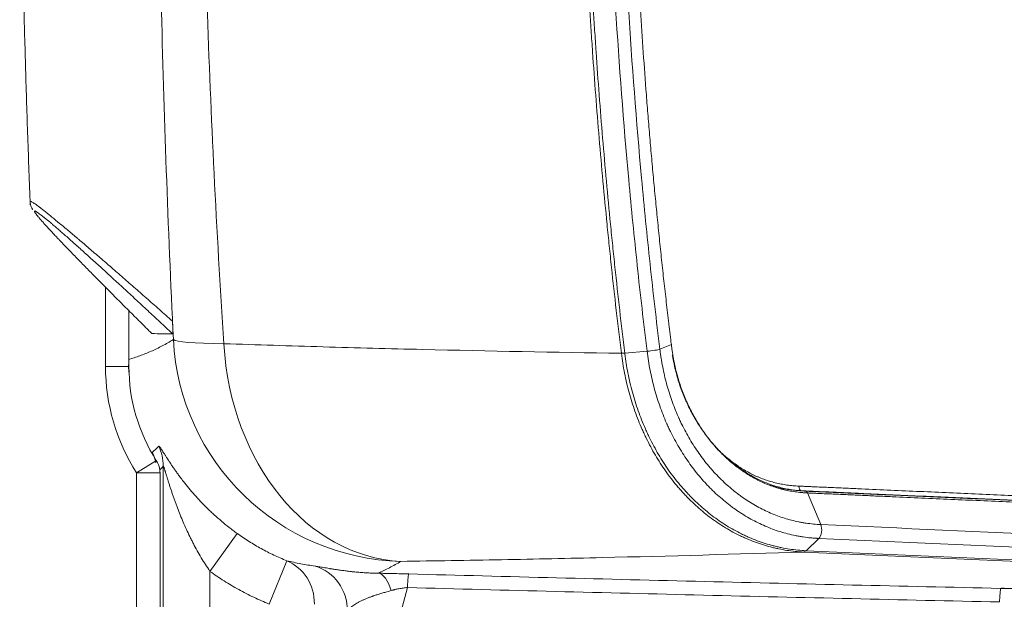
# Model space of a CAD drawing. Header units: millimetres. Extents: x -8 to 594, y 0 to 420.
# Tile 131 of 249: x 190.81 to 201.34, y 309.12 to 315.32. Entities that reach past the tile are written whole.
import ezdxf

# ---------------------------------------------------------------- set-up
doc = ezdxf.new("R2010")
doc.units = ezdxf.units.MM
doc.layers.add('1', color=7, linetype='Continuous', true_color=0xffffff)

msp = doc.modelspace()

# ---------------------------------------------------------------- linework, layer by layer
at = {"layer": '1', "color": 155, "linetype": 'Continuous', "lineweight": 13}
for p, q in [((191.725, 311.609), (191.725, 312.457)), ((197.781, 311.844), (197.658, 311.794)), ((197.781, 311.844), (197.781, 311.844)), ((197.521, 311.772), (197.282, 311.752)), ((197.282, 311.753), (197.282, 311.752)), ((191.725, 311.609), (191.975, 311.609)), ((192.269, 310.604), (192.058, 310.469)), ((192.058, 310.469), (192.308, 310.469)), ((192.058, 293.377), (192.058, 310.469)), ((192.343, 288.519), (192.343, 310.543)), ((199.238, 310.256), (199.38, 309.917)), ((199.238, 310.256), (199.238, 310.256)), ((193.135, 309.821), (192.843, 309.416)), ((199.359, 309.768), (199.224, 309.637)), ((199.223, 309.637), (199.224, 309.637)), ((193.477, 309.066), (193.664, 309.53)), ((192.843, 309.416), (192.843, 288.519)), ((194.956, 309.242), (194.323, 306.878))]:
    msp.add_line(p, q, dxfattribs=at)
at = {"layer": '1', "color": 155, "linetype": 'Continuous', "lineweight": 18}
for p, q in [((191.975, 312.207), (191.975, 311.609)), ((197.781, 311.844), (197.781, 311.847)), ((197.781, 311.844), (197.783, 311.845)), ((192.308, 310.469), (192.308, 293.377)), ((199.217, 310.275), (199.218, 310.275))]:
    msp.add_line(p, q, dxfattribs=at)
at = {"layer": '1', "color": 155, "linetype": 'Continuous', "lineweight": 13}
msp.add_arc((193.843, 311.609), 2.118, 180, 212.558, dxfattribs=at)
at = {"layer": '1', "color": 155, "linetype": 'Continuous', "lineweight": 18}
for centre, radius, start, end in [((193.843, 311.609), 1.868, 180, 212.558), ((192.058, 310.469), 0.25, 360, 32.558)]:
    msp.add_arc(centre, radius, start, end, dxfattribs=at)
at = {"layer": '1', "color": 155, "linetype": 'Continuous', "lineweight": 13}
for centre, major_axis, ratio, start_param, end_param in [((194.945, 312.021), (1.31, -2.129), 0.998489, 4.211178, 5.706996), ((194.945, 312.021), (2.497, 0.119), 0.048681, 3.189858, 3.811596), ((194.945, 312.021), (-0.035, 2.5), 0.783617, 1.627301, 3.093385), ((197.323, 311.765), (0.0993, 0.0121), 0.085136, 3.806807, 4.270911), ((197.323, 311.765), (0.0993, 0.0121), 0.084993, 3.806782, 4.270883), ((197.563, 311.785), (0.0993, 0.0122), 0.084886, 4.270864, 5.981343), ((191.843, 310.543), (0.39, -0.313), 0.99845, 0.677857, 1.121731), ((199.175, 310.329), (0.0027, 0.0499), 0.57302, 1.601627, 3.120067), ((199.214, 310.225), (-0.0027, -0.0499), 0.568482, 2.264988, 3.120166), ((199.214, 310.225), (-0.0027, -0.0499), 0.568433, 2.264939, 3.120117), ((199.333, 309.855), (0.0045, 0.0999), 0.57318, 3.6912, 5.401679), ((199.197, 309.723), (0.0045, 0.0999), 0.572293, 3.189854, 3.691162), ((199.198, 309.723), (0.0045, 0.0999), 0.573177, 3.18989, 3.691197), ((193.477, 309.066), (-0.127, -0.484), 0.963695, 1.81907, 3.011312), ((193.829, 308.992), (0.08, 0.494), 0.965077, 4.867591, 6.158793), ((194.628, 308.896), (0.008, 0.5), 0.386393, 5.400244, 6.258387), ((194.956, 308.889), (0.013, 0.5), 0.026773, 0.023133, 0.785757)]:
    msp.add_ellipse(centre, major_axis=major_axis, ratio=ratio, start_param=start_param, end_param=end_param, dxfattribs=at)
at = {"layer": '1', "color": 155, "linetype": 'Continuous', "lineweight": 18}
for points, degree in [([(190.806, 319.148), (190.806, 316.242), (190.919, 313.339)], 2), ([(192.443, 311.959), (192.369, 311.959), (192.295, 311.96), (192.222, 311.961)], 3)]:
    msp.add_open_spline(points, degree=degree, dxfattribs=at)
at = {"layer": '1', "color": 155, "linetype": 'Continuous', "lineweight": 13}
for points, knots in [([(192.451, 311.897), (192.394, 313.104), (192.35, 314.312), (192.307, 316.125), (192.296, 316.729), (192.282, 317.938), (192.278, 318.543), (192.278, 319.148)], [0, 0, 0, 0, 0.5, 0.5, 0.75, 0.75, 1, 1, 1, 1]), ([(192.753, 319.148), (192.753, 318.539), (192.758, 317.931), (192.778, 316.714), (192.793, 316.106), (192.832, 314.89), (192.857, 314.282), (192.917, 313.067), (192.951, 312.46), (192.991, 311.853)], [0, 0, 0, 0, 0.25, 0.25, 0.5, 0.5, 0.75, 0.75, 1, 1, 1, 1]), ([(197.246, 311.751), (197.208, 312.057), (197.173, 312.363), (197.132, 312.747), (197.124, 312.823), (197.108, 312.977), (197.085, 313.207), (197.063, 313.438), (197.021, 313.899), (196.995, 314.206), (196.96, 314.668), (196.948, 314.823), (196.933, 315.054), (196.927, 315.131), (196.917, 315.285), (196.903, 315.516), (196.89, 315.748), (196.877, 315.98), (196.873, 316.057), (196.866, 316.211), (196.847, 316.597), (196.821, 317.292), (196.799, 318.22), (196.795, 318.838), (196.795, 319.148)], [0, 0, 0, 0, 0.125, 0.125, 0.15625, 0.15625, 0.1875, 0.25, 0.25, 0.375, 0.375, 0.4375, 0.4375, 0.46875, 0.46875, 0.5, 0.5625, 0.5625, 0.59375, 0.59375, 0.625, 0.75, 0.875, 1, 1, 1, 1]), ([(196.833, 319.148), (196.833, 318.839), (196.838, 318.22), (196.859, 317.293), (196.883, 316.675), (196.9, 316.289), (196.904, 316.212), (196.911, 316.058), (196.915, 315.98), (196.928, 315.749), (196.941, 315.517), (196.955, 315.286), (196.965, 315.132), (196.97, 315.055), (196.986, 314.824), (196.997, 314.67), (197.032, 314.208), (197.058, 313.9), (197.1, 313.439), (197.122, 313.209), (197.145, 312.978), (197.161, 312.825), (197.169, 312.748), (197.21, 312.365), (197.245, 312.059), (197.282, 311.753)], [0, 0, 0, 0, 0.125, 0.25, 0.375, 0.375, 0.40625, 0.40625, 0.4375, 0.4375, 0.5, 0.53125, 0.53125, 0.5625, 0.5625, 0.625, 0.625, 0.75, 0.75, 0.8125, 0.84375, 0.84375, 0.875, 0.875, 1, 1, 1, 1]), ([(197.521, 311.772), (197.503, 311.924), (197.485, 312.077), (197.449, 312.383), (197.399, 312.841), (197.353, 313.3), (197.269, 314.22), (197.222, 314.834), (197.175, 315.603), (197.162, 315.834), (197.15, 316.065), (197.142, 316.219), (197.139, 316.296), (197.121, 316.681), (197.109, 316.989), (197.081, 317.914), (197.072, 318.531), (197.072, 319.148)], [0, 0, 0, 0, 0.0625, 0.0625, 0.125, 0.25, 0.25, 0.5, 0.5, 0.5625, 0.59375, 0.59375, 0.625, 0.625, 0.75, 0.75, 1, 1, 1, 1]), ([(197.21, 319.148), (197.21, 318.533), (197.219, 317.918), (197.247, 316.996), (197.259, 316.689), (197.276, 316.305), (197.28, 316.228), (197.288, 316.074), (197.299, 315.844), (197.313, 315.614), (197.359, 314.847), (197.406, 314.235), (197.49, 313.318), (197.52, 313.013), (197.569, 312.555), (197.586, 312.403), (197.621, 312.098), (197.639, 311.946), (197.658, 311.794)], [0, 0, 0, 0, 0.25, 0.25, 0.375, 0.375, 0.40625, 0.40625, 0.4375, 0.5, 0.5, 0.75, 0.75, 0.875, 0.875, 0.9375, 0.9375, 1, 1, 1, 1]), ([(190.918, 313.373), (190.918, 313.374), (190.918, 313.375), (190.918, 313.376), (190.919, 313.377), (190.919, 313.377), (190.92, 313.377), (190.92, 313.377), (190.921, 313.377), (190.921, 313.377), (190.923, 313.377), (190.927, 313.376), (190.934, 313.372), (190.947, 313.365), (190.958, 313.358), (190.984, 313.34), (191, 313.328), (191.02, 313.313), (191.022, 313.311), (191.027, 313.308), (191.029, 313.306), (191.036, 313.3), (191.041, 313.297), (191.056, 313.285), (191.067, 313.277), (191.084, 313.263), (191.092, 313.257), (191.101, 313.25), (191.107, 313.245), (191.11, 313.242), (191.125, 313.23), (191.138, 313.22), (191.177, 313.188), (191.204, 313.166), (191.263, 313.117), (191.294, 313.091), (191.358, 313.037), (191.392, 313.008), (191.436, 312.971), (191.445, 312.964), (191.463, 312.948), (191.472, 312.941), (191.5, 312.917), (191.518, 312.901), (191.575, 312.853), (191.613, 312.82), (191.692, 312.752), (191.732, 312.717), (191.814, 312.646), (191.856, 312.609), (191.941, 312.535), (191.985, 312.497), (192.051, 312.439), (192.073, 312.419), (192.101, 312.395), (192.107, 312.39), (192.118, 312.38), (192.135, 312.365), (192.152, 312.35), (192.209, 312.3), (192.255, 312.26), (192.347, 312.178), (192.394, 312.136), (192.442, 312.094)], [0, 0, 0, 0, 0.013777, 0.013777, 0.02872, 0.036191, 0.036191, 0.039927, 0.039927, 0.043663, 0.043663, 0.073548, 0.103434, 0.103434, 0.163205, 0.163205, 0.222976, 0.222976, 0.230447, 0.230447, 0.237919, 0.237919, 0.252862, 0.252862, 0.282747, 0.282747, 0.29769, 0.305161, 0.305161, 0.312633, 0.312633, 0.342518, 0.342518, 0.402289, 0.402289, 0.46206, 0.46206, 0.521831, 0.521831, 0.536774, 0.536774, 0.551717, 0.551717, 0.581602, 0.581602, 0.641374, 0.641374, 0.701145, 0.701145, 0.760916, 0.760916, 0.820687, 0.820687, 0.850572, 0.850572, 0.858044, 0.858044, 0.865515, 0.880458, 0.880458, 0.940229, 0.940229, 1, 1, 1, 1]), ([(191.971, 311.684), (192.012, 311.696), (192.052, 311.709), (192.132, 311.738), (192.172, 311.754), (192.252, 311.789), (192.292, 311.809), (192.372, 311.85), (192.412, 311.873), (192.451, 311.897)], [0, 0, 0, 0, 0.25, 0.25, 0.5, 0.5, 0.75, 0.75, 1, 1, 1, 1]), ([(192.991, 311.853), (193.346, 311.841), (193.7, 311.83), (194.409, 311.809), (194.764, 311.8), (195.828, 311.774), (196.537, 311.761), (197.246, 311.751)], [0, 0, 0, 0, 0.25, 0.25, 0.5, 0.5, 1, 1, 1, 1]), ([(197.282, 311.752), (197.283, 311.743), (197.284, 311.734), (197.287, 311.716), (197.29, 311.69), (197.294, 311.663), (197.303, 311.61), (197.309, 311.575), (197.329, 311.471), (197.345, 311.402), (197.382, 311.267), (197.403, 311.2), (197.438, 311.102), (197.462, 311.037), (197.489, 310.973), (197.507, 310.933), (197.51, 310.925), (197.517, 310.909), (197.528, 310.885), (197.539, 310.862), (197.562, 310.816), (197.578, 310.786), (197.626, 310.696), (197.66, 310.638), (197.732, 310.526), (197.77, 310.472), (197.831, 310.394), (197.872, 310.343), (197.915, 310.294), (197.943, 310.263), (197.948, 310.257), (197.959, 310.246), (197.976, 310.228), (197.993, 310.21), (198.027, 310.176), (198.05, 310.154), (198.121, 310.09), (198.169, 310.049), (198.268, 309.974), (198.319, 309.939), (198.397, 309.89), (198.45, 309.859), (198.505, 309.831), (198.539, 309.814), (198.546, 309.81), (198.56, 309.804), (198.58, 309.794), (198.601, 309.785), (198.643, 309.766), (198.671, 309.755), (198.756, 309.723), (198.813, 309.705), (198.878, 309.688), (198.885, 309.687), (198.9, 309.683), (198.907, 309.681), (198.929, 309.676), (198.943, 309.673), (198.987, 309.664), (199.016, 309.659), (199.104, 309.645), (199.163, 309.64), (199.223, 309.637)], [0, 0, 0, 0, 0.007813, 0.007813, 0.015625, 0.03125, 0.03125, 0.0625, 0.0625, 0.125, 0.125, 0.1875, 0.1875, 0.21875, 0.25, 0.25, 0.257813, 0.257813, 0.265625, 0.28125, 0.28125, 0.3125, 0.3125, 0.375, 0.375, 0.4375, 0.4375, 0.46875, 0.5, 0.5, 0.507813, 0.507813, 0.515625, 0.53125, 0.53125, 0.5625, 0.5625, 0.625, 0.625, 0.6875, 0.6875, 0.71875, 0.75, 0.75, 0.757813, 0.757813, 0.765625, 0.78125, 0.78125, 0.8125, 0.8125, 0.875, 0.875, 0.882813, 0.882813, 0.890625, 0.890625, 0.90625, 0.90625, 0.9375, 0.9375, 1, 1, 1, 1]), ([(199.359, 309.768), (199.357, 309.769), (199.355, 309.769), (199.352, 309.769), (199.346, 309.769), (199.334, 309.77), (199.31, 309.771), (199.261, 309.775), (199.219, 309.781), (199.184, 309.786), (199.177, 309.787), (199.163, 309.789), (199.142, 309.793), (199.094, 309.802), (199.052, 309.811), (198.971, 309.832), (198.864, 309.866), (198.76, 309.911), (198.683, 309.949), (198.632, 309.975), (198.557, 310.019), (198.507, 310.051), (198.477, 310.073), (198.471, 310.077), (198.458, 310.085), (198.44, 310.098), (198.422, 310.112), (198.387, 310.139), (198.34, 310.176), (198.272, 310.235), (198.227, 310.277), (198.195, 310.31), (198.179, 310.326), (198.163, 310.343), (198.152, 310.354), (198.147, 310.36), (198.121, 310.389), (198.08, 310.435), (198.022, 310.508), (197.966, 310.584), (197.913, 310.662), (197.863, 310.743), (197.815, 310.827), (197.786, 310.884), (197.764, 310.928), (197.754, 310.95), (197.743, 310.973), (197.738, 310.984), (197.736, 310.988), (197.733, 310.995), (197.705, 311.059), (197.679, 311.124), (197.635, 311.249), (197.615, 311.312), (197.581, 311.44), (197.566, 311.505), (197.54, 311.637), (197.53, 311.704), (197.521, 311.772)], [0, 0, 0, 0, 0.001953, 0.001953, 0.003906, 0.007813, 0.015625, 0.03125, 0.0625, 0.0625, 0.070313, 0.070313, 0.078125, 0.09375, 0.125, 0.125, 0.1875, 0.25, 0.25, 0.28125, 0.3125, 0.34375, 0.34375, 0.351563, 0.351563, 0.359375, 0.375, 0.375, 0.40625, 0.4375, 0.46875, 0.46875, 0.484375, 0.492188, 0.492188, 0.5, 0.5, 0.53125, 0.5625, 0.59375, 0.625, 0.65625, 0.6875, 0.71875, 0.71875, 0.734375, 0.742188, 0.742188, 0.746094, 0.746094, 0.75, 0.8125, 0.8125, 0.875, 0.875, 0.9375, 0.9375, 1, 1, 1, 1]), ([(197.658, 311.794), (197.659, 311.786), (197.66, 311.778), (197.662, 311.762), (197.663, 311.754), (197.666, 311.73), (197.673, 311.683), (197.682, 311.636), (197.7, 311.543), (197.714, 311.482), (197.746, 311.362), (197.765, 311.303), (197.806, 311.186), (197.829, 311.129), (197.855, 311.069), (197.857, 311.065), (197.86, 311.058), (197.862, 311.055), (197.866, 311.044), (197.876, 311.023), (197.886, 311.003), (197.906, 310.962), (197.934, 310.908), (197.978, 310.829), (198.025, 310.753), (198.075, 310.68), (198.127, 310.609), (198.182, 310.541), (198.22, 310.497), (198.25, 310.465), (198.26, 310.455), (198.28, 310.434), (198.29, 310.424), (198.32, 310.393), (198.361, 310.354), (198.425, 310.298), (198.469, 310.263), (198.503, 310.238), (198.519, 310.226), (198.536, 310.213), (198.548, 310.205), (198.554, 310.201), (198.582, 310.182), (198.628, 310.152), (198.699, 310.11), (198.747, 310.085), (198.819, 310.05), (198.916, 310.008), (199.016, 309.977), (199.093, 309.957), (199.119, 309.951), (199.157, 309.943), (199.177, 309.939), (199.196, 309.936), (199.209, 309.934), (199.216, 309.933), (199.275, 309.924), (199.327, 309.919), (199.38, 309.917)], [0, 0, 0, 0, 0.007812, 0.007812, 0.015625, 0.015625, 0.03125, 0.0625, 0.0625, 0.125, 0.125, 0.1875, 0.1875, 0.25, 0.25, 0.253906, 0.253906, 0.257812, 0.257812, 0.265625, 0.28125, 0.28125, 0.3125, 0.34375, 0.375, 0.40625, 0.4375, 0.46875, 0.5, 0.5, 0.515625, 0.515625, 0.53125, 0.53125, 0.5625, 0.59375, 0.625, 0.625, 0.640625, 0.648437, 0.648437, 0.65625, 0.65625, 0.6875, 0.71875, 0.75, 0.75, 0.8125, 0.875, 0.875, 0.90625, 0.90625, 0.921875, 0.929687, 0.929687, 0.9375, 0.9375, 1, 1, 1, 1]), ([(192.294, 310.757), (192.295, 310.758), (192.296, 310.758), (192.298, 310.756), (192.3, 310.755), (192.301, 310.753), (192.302, 310.752), (192.303, 310.752), (192.306, 310.748), (192.308, 310.745), (192.314, 310.736), (192.318, 310.731), (192.323, 310.723), (192.326, 310.719), (192.329, 310.714), (192.331, 310.711), (192.332, 310.709), (192.338, 310.701), (192.342, 310.693), (192.352, 310.678), (192.357, 310.67), (192.368, 310.653), (192.373, 310.644), (192.382, 310.63), (192.387, 310.623), (192.391, 310.616), (192.395, 310.611), (192.396, 310.609), (192.404, 310.596), (192.411, 310.586), (192.424, 310.566), (192.431, 310.556), (192.445, 310.534), (192.453, 310.524), (192.468, 310.502), (192.475, 310.491), (192.491, 310.469), (192.507, 310.446), (192.524, 310.423), (192.538, 310.406), (192.542, 310.4), (192.549, 310.391), (192.551, 310.389), (192.555, 310.383), (192.558, 310.38), (192.578, 310.353), (192.597, 310.33), (192.636, 310.283), (192.657, 310.259), (192.699, 310.211), (192.72, 310.188), (192.766, 310.14), (192.789, 310.116), (192.816, 310.089), (192.819, 310.086), (192.826, 310.08), (192.835, 310.071), (192.844, 310.062), (192.863, 310.045), (192.875, 310.033), (192.914, 309.998), (192.94, 309.975), (192.993, 309.93), (193.021, 309.908), (193.063, 309.875), (193.077, 309.864), (193.106, 309.842), (193.12, 309.832), (193.135, 309.821)], [0, 0, 0, 0, 0.03125, 0.03125, 0.046875, 0.054687, 0.054687, 0.0625, 0.0625, 0.09375, 0.09375, 0.125, 0.125, 0.140625, 0.148437, 0.148437, 0.15625, 0.15625, 0.1875, 0.1875, 0.21875, 0.21875, 0.25, 0.25, 0.265625, 0.273437, 0.273437, 0.28125, 0.28125, 0.3125, 0.3125, 0.34375, 0.34375, 0.375, 0.375, 0.40625, 0.40625, 0.4375, 0.46875, 0.46875, 0.484375, 0.484375, 0.492187, 0.492187, 0.5, 0.5, 0.5625, 0.5625, 0.625, 0.625, 0.6875, 0.6875, 0.75, 0.75, 0.757812, 0.757812, 0.765625, 0.78125, 0.78125, 0.8125, 0.8125, 0.875, 0.875, 0.9375, 0.9375, 0.96875, 0.96875, 1, 1, 1, 1]), ([(192.843, 309.416), (192.826, 309.44), (192.81, 309.464), (192.779, 309.513), (192.764, 309.537), (192.734, 309.587), (192.72, 309.612), (192.692, 309.662), (192.678, 309.687), (192.662, 309.719), (192.659, 309.725), (192.652, 309.738), (192.649, 309.744), (192.639, 309.763), (192.633, 309.776), (192.614, 309.815), (192.602, 309.84), (192.579, 309.891), (192.567, 309.917), (192.545, 309.968), (192.535, 309.994), (192.514, 310.046), (192.504, 310.071), (192.492, 310.103), (192.489, 310.11), (192.484, 310.123), (192.482, 310.129), (192.475, 310.148), (192.47, 310.161), (192.461, 310.186), (192.457, 310.199), (192.448, 310.224), (192.443, 310.237), (192.435, 310.262), (192.431, 310.275), (192.422, 310.3), (192.418, 310.312), (192.41, 310.337), (192.407, 310.349), (192.401, 310.367), (192.399, 310.373), (192.395, 310.385), (192.393, 310.391), (192.388, 310.409), (192.384, 310.42), (192.379, 310.437), (192.377, 310.443), (192.374, 310.454), (192.372, 310.459), (192.369, 310.47), (192.367, 310.475), (192.365, 310.483), (192.364, 310.485), (192.363, 310.49), (192.362, 310.492), (192.36, 310.5), (192.358, 310.504), (192.356, 310.511), (192.356, 310.513), (192.355, 310.516), (192.354, 310.517), (192.354, 310.519), (192.353, 310.52), (192.352, 310.525), (192.35, 310.528), (192.349, 310.532), (192.348, 310.534), (192.347, 310.536), (192.347, 310.537), (192.346, 310.54), (192.345, 310.542), (192.344, 310.543), (192.344, 310.543), (192.343, 310.543), (192.343, 310.543), (192.343, 310.543), (192.343, 310.543), (192.343, 310.543)], [0, 0, 0, 0, 0.0625, 0.0625, 0.125, 0.125, 0.1875, 0.1875, 0.25, 0.25, 0.265625, 0.265625, 0.28125, 0.28125, 0.3125, 0.3125, 0.375, 0.375, 0.4375, 0.4375, 0.5, 0.5, 0.5625, 0.5625, 0.578125, 0.578125, 0.59375, 0.59375, 0.625, 0.625, 0.65625, 0.65625, 0.6875, 0.6875, 0.71875, 0.71875, 0.75, 0.75, 0.78125, 0.78125, 0.796875, 0.796875, 0.8125, 0.8125, 0.84375, 0.84375, 0.859375, 0.859375, 0.875, 0.875, 0.890625, 0.890625, 0.898438, 0.898438, 0.90625, 0.90625, 0.921875, 0.921875, 0.929688, 0.929688, 0.933594, 0.933594, 0.9375, 0.9375, 0.953125, 0.953125, 0.960938, 0.960938, 0.96875, 0.96875, 0.984375, 0.984375, 0.992188, 0.992188, 0.996094, 0.996094, 1, 1, 1, 1]), ([(199.146, 310.329), (199.16, 310.328), (199.173, 310.328), (199.199, 310.326), (199.212, 310.326), (199.238, 310.325), (199.251, 310.324), (199.277, 310.323), (199.291, 310.322), (199.33, 310.321), (199.356, 310.319), (199.409, 310.317), (199.435, 310.316), (199.513, 310.312), (199.566, 310.31), (199.671, 310.305), (199.723, 310.303), (199.88, 310.296), (199.985, 310.291), (200.195, 310.282), (200.3, 310.277), (200.509, 310.268), (200.614, 310.263), (200.824, 310.254), (200.929, 310.249), (201.138, 310.24), (201.243, 310.235), (201.453, 310.226), (201.558, 310.222), (201.872, 310.208), (202.082, 310.199), (202.501, 310.181), (202.711, 310.172), (203.13, 310.154), (203.34, 310.145), (203.759, 310.128), (203.969, 310.119), (204.179, 310.11)], [0, 0, 0, 0, 0.007813, 0.007813, 0.015625, 0.015625, 0.023438, 0.023438, 0.03125, 0.03125, 0.046875, 0.046875, 0.0625, 0.0625, 0.09375, 0.09375, 0.125, 0.125, 0.1875, 0.1875, 0.25, 0.25, 0.3125, 0.3125, 0.375, 0.375, 0.4375, 0.4375, 0.5, 0.5, 0.625, 0.625, 0.75, 0.75, 0.875, 0.875, 1, 1, 1, 1]), ([(204.204, 310.06), (203.995, 310.069), (203.785, 310.078), (203.366, 310.095), (203.156, 310.104), (202.736, 310.122), (202.527, 310.131), (202.107, 310.149), (201.898, 310.158), (201.583, 310.172), (201.478, 310.176), (201.269, 310.185), (201.164, 310.19), (200.954, 310.199), (200.849, 310.204), (200.64, 310.213), (200.535, 310.218), (200.325, 310.227), (200.22, 310.232), (200.011, 310.241), (199.906, 310.246), (199.748, 310.253), (199.696, 310.255), (199.591, 310.26), (199.539, 310.262), (199.46, 310.266), (199.434, 310.267), (199.381, 310.269), (199.355, 310.271), (199.316, 310.272), (199.303, 310.273), (199.277, 310.274), (199.264, 310.275), (199.237, 310.276), (199.224, 310.276), (199.198, 310.278), (199.185, 310.278), (199.172, 310.279)], [0, 0, 0, 0, 0.125, 0.125, 0.25, 0.25, 0.375, 0.375, 0.5, 0.5, 0.5625, 0.5625, 0.625, 0.625, 0.6875, 0.6875, 0.75, 0.75, 0.8125, 0.8125, 0.875, 0.875, 0.90625, 0.90625, 0.9375, 0.9375, 0.953125, 0.953125, 0.96875, 0.96875, 0.976562, 0.976562, 0.984375, 0.984375, 0.992187, 0.992187, 1, 1, 1, 1]), ([(199.218, 310.275), (199.231, 310.274), (199.244, 310.273), (199.27, 310.272), (199.283, 310.272), (199.31, 310.271), (199.323, 310.27), (199.349, 310.269), (199.362, 310.268), (199.401, 310.266), (199.428, 310.265), (199.48, 310.263), (199.506, 310.262), (199.585, 310.258), (199.638, 310.256), (199.743, 310.251), (199.795, 310.249), (199.9, 310.244), (199.952, 310.242), (200.057, 310.237), (200.11, 310.235), (200.267, 310.228), (200.372, 310.223), (200.582, 310.213), (200.687, 310.209), (200.897, 310.2), (201.002, 310.195), (201.212, 310.186), (201.317, 310.181), (201.527, 310.172), (201.632, 310.167), (201.947, 310.154), (202.157, 310.145), (202.471, 310.131), (202.576, 310.127), (202.786, 310.118), (202.891, 310.113), (203.206, 310.1), (203.416, 310.091), (203.731, 310.078), (203.836, 310.073), (204.046, 310.064), (204.151, 310.06), (204.256, 310.056)], [0, 0, 0, 0, 0.007813, 0.007813, 0.015625, 0.015625, 0.023438, 0.023438, 0.03125, 0.03125, 0.046875, 0.046875, 0.0625, 0.0625, 0.09375, 0.09375, 0.125, 0.125, 0.15625, 0.15625, 0.1875, 0.1875, 0.25, 0.25, 0.3125, 0.3125, 0.375, 0.375, 0.4375, 0.4375, 0.5, 0.5, 0.625, 0.625, 0.6875, 0.6875, 0.75, 0.75, 0.875, 0.875, 0.9375, 0.9375, 1, 1, 1, 1]), ([(204.276, 310.037), (204.171, 310.041), (204.066, 310.045), (203.857, 310.054), (203.752, 310.059), (203.437, 310.072), (203.227, 310.081), (202.912, 310.094), (202.807, 310.098), (202.597, 310.107), (202.492, 310.112), (202.177, 310.125), (201.967, 310.135), (201.652, 310.148), (201.547, 310.153), (201.337, 310.162), (201.232, 310.167), (201.022, 310.176), (200.917, 310.18), (200.707, 310.19), (200.602, 310.194), (200.393, 310.204), (200.288, 310.208), (200.13, 310.215), (200.078, 310.218), (199.973, 310.222), (199.92, 310.225), (199.815, 310.23), (199.763, 310.232), (199.658, 310.237), (199.605, 310.239), (199.527, 310.243), (199.5, 310.244), (199.448, 310.246), (199.422, 310.247), (199.382, 310.249), (199.369, 310.25), (199.343, 310.251), (199.33, 310.251), (199.304, 310.253), (199.29, 310.253), (199.264, 310.254), (199.251, 310.255), (199.238, 310.256)], [0, 0, 0, 0, 0.0625, 0.0625, 0.125, 0.125, 0.25, 0.25, 0.3125, 0.3125, 0.375, 0.375, 0.5, 0.5, 0.5625, 0.5625, 0.625, 0.625, 0.6875, 0.6875, 0.75, 0.75, 0.8125, 0.8125, 0.84375, 0.84375, 0.875, 0.875, 0.90625, 0.90625, 0.9375, 0.9375, 0.953125, 0.953125, 0.96875, 0.96875, 0.976562, 0.976562, 0.984375, 0.984375, 0.992187, 0.992187, 1, 1, 1, 1]), ([(193.135, 309.821), (193.176, 309.791), (193.218, 309.763), (193.304, 309.709), (193.347, 309.683), (193.435, 309.635), (193.525, 309.589), (193.617, 309.549), (193.664, 309.53)], [0, 0, 0, 0, 0.25, 0.25, 0.5, 0.5, 0.75, 1, 1, 1, 1]), ([(199.195, 309.623), (198.478, 309.6), (197.76, 309.58), (196.683, 309.555), (196.324, 309.547), (195.605, 309.534), (195.245, 309.528), (194.886, 309.523)], [0, 0, 0, 0, 0.5, 0.5, 0.75, 0.75, 1, 1, 1, 1]), ([(193.664, 309.53), (193.714, 309.518), (193.765, 309.507), (193.866, 309.488), (193.917, 309.479), (193.967, 309.472)], [0, 0, 0, 0, 0.5, 0.5, 1, 1, 1, 1]), ([(194.886, 309.523), (194.845, 309.499), (194.805, 309.476), (194.723, 309.434), (194.683, 309.414), (194.642, 309.396)], [0, 0, 0, 0, 0.5, 0.5, 1, 1, 1, 1]), ([(193.477, 309.066), (193.421, 309.089), (193.311, 309.137), (193.203, 309.192), (193.097, 309.251), (193.045, 309.281), (192.943, 309.346), (192.892, 309.38), (192.843, 309.416)], [0, 0, 0, 0, 0.25, 0.5, 0.5, 0.75, 0.75, 1, 1, 1, 1]), ([(193.967, 309.472), (193.979, 309.47), (193.992, 309.468), (194.015, 309.464), (194.023, 309.463), (194.04, 309.46), (194.049, 309.459), (194.068, 309.455), (194.078, 309.454), (194.099, 309.45), (194.111, 309.448), (194.125, 309.446), (194.128, 309.445), (194.134, 309.444), (194.143, 309.443), (194.152, 309.441), (194.171, 309.438), (194.185, 309.436), (194.212, 309.432), (194.227, 309.43), (194.256, 309.426), (194.272, 309.424), (194.304, 309.419), (194.323, 309.417), (194.343, 309.415), (194.347, 309.414), (194.349, 309.414), (194.356, 309.413), (194.369, 309.412), (194.383, 309.411), (194.411, 309.408), (194.43, 309.406), (194.469, 309.403), (194.489, 309.402), (194.531, 309.399), (194.552, 309.398), (194.596, 309.397), (194.618, 309.396), (194.642, 309.396)], [0, 0, 0, 0, 0.125, 0.125, 0.1875, 0.1875, 0.25, 0.25, 0.3125, 0.3125, 0.375, 0.375, 0.390625, 0.390625, 0.40625, 0.4375, 0.4375, 0.5, 0.5, 0.5625, 0.5625, 0.625, 0.625, 0.6875, 0.695313, 0.695313, 0.703125, 0.703125, 0.71875, 0.75, 0.75, 0.8125, 0.8125, 0.875, 0.875, 0.9375, 0.9375, 1, 1, 1, 1]), ([(194.642, 309.396), (194.655, 309.395), (194.668, 309.395), (194.688, 309.395), (194.694, 309.395), (194.704, 309.394), (194.708, 309.394), (194.715, 309.394), (194.745, 309.394), (194.775, 309.393), (194.83, 309.392), (194.858, 309.391), (194.913, 309.39), (194.941, 309.389), (194.97, 309.388)], [0, 0, 0, 0, 0.125, 0.125, 0.1875, 0.1875, 0.21875, 0.21875, 0.25, 0.5, 0.5, 0.75, 0.75, 1, 1, 1, 1]), ([(194.97, 309.388), (196.025, 309.36), (197.081, 309.333), (199.193, 309.282), (200.248, 309.257), (201.304, 309.234)], [0, 0, 0, 0, 0.5, 0.5, 1, 1, 1, 1]), ([(194.783, 309.211), (194.767, 309.206), (194.752, 309.202), (194.722, 309.193), (194.707, 309.189), (194.679, 309.181), (194.666, 309.176), (194.639, 309.168), (194.626, 309.164), (194.607, 309.158), (194.601, 309.156), (194.592, 309.153), (194.589, 309.152), (194.583, 309.15), (194.568, 309.144), (194.554, 309.139), (194.532, 309.131), (194.521, 309.127), (194.501, 309.118), (194.491, 309.114), (194.472, 309.105), (194.463, 309.101), (194.449, 309.094), (194.445, 309.092), (194.436, 309.087), (194.432, 309.085), (194.412, 309.073), (194.396, 309.064), (194.368, 309.044), (194.356, 309.034), (194.332, 309.013), (194.321, 309.003), (194.312, 308.992)], [0, 0, 0, 0, 0.0625, 0.0625, 0.125, 0.125, 0.1875, 0.1875, 0.25, 0.25, 0.28125, 0.28125, 0.296875, 0.296875, 0.3125, 0.375, 0.375, 0.4375, 0.4375, 0.5, 0.5, 0.5625, 0.5625, 0.59375, 0.59375, 0.625, 0.625, 0.75, 0.75, 0.875, 0.875, 1, 1, 1, 1]), ([(194.956, 309.242), (194.948, 309.242), (194.941, 309.241), (194.925, 309.239), (194.917, 309.238), (194.902, 309.236), (194.895, 309.235), (194.88, 309.233), (194.873, 309.232), (194.858, 309.229), (194.851, 309.227), (194.837, 309.224), (194.83, 309.223), (194.819, 309.22), (194.816, 309.219), (194.809, 309.218), (194.806, 309.217), (194.796, 309.214), (194.789, 309.213), (194.783, 309.211)], [0, 0, 0, 0, 0.125, 0.125, 0.25, 0.25, 0.375, 0.375, 0.5, 0.5, 0.625, 0.625, 0.75, 0.75, 0.8125, 0.8125, 0.875, 0.875, 1, 1, 1, 1]), ([(201.294, 309.088), (200.237, 309.111), (199.181, 309.136), (197.069, 309.187), (196.013, 309.214), (194.956, 309.242)], [0, 0, 0, 0, 0.5, 0.5, 1, 1, 1, 1]), ([(201.304, 309.234), (201.341, 309.233), (201.378, 309.233), (201.451, 309.231), (201.562, 309.229), (201.819, 309.223), (202.04, 309.218), (202.481, 309.209), (202.775, 309.203), (203.657, 309.185), (204.245, 309.173), (204.833, 309.162)], [0, 0, 0, 0, 0.03125, 0.03125, 0.0625, 0.125, 0.25, 0.25, 0.5, 0.5, 1, 1, 1, 1])]:
    msp.add_open_spline(points, degree=3, knots=knots, dxfattribs=at)
at = {"layer": '1', "color": 155, "linetype": 'Continuous', "lineweight": 18}
for points, knots in [([(197.781, 311.844), (197.778, 311.863), (197.776, 311.882), (197.772, 311.92), (197.769, 311.938), (197.765, 311.976), (197.762, 311.995), (197.758, 312.033), (197.756, 312.052), (197.749, 312.108), (197.745, 312.146), (197.736, 312.222), (197.731, 312.26), (197.723, 312.335), (197.718, 312.373), (197.71, 312.449), (197.705, 312.487), (197.697, 312.562), (197.693, 312.6), (197.685, 312.676), (197.681, 312.714), (197.668, 312.827), (197.66, 312.903), (197.649, 313.017), (197.645, 313.054), (197.637, 313.13), (197.633, 313.168), (197.622, 313.282), (197.615, 313.358), (197.6, 313.509), (197.593, 313.585), (197.579, 313.737), (197.572, 313.813), (197.559, 313.965), (197.552, 314.041), (197.54, 314.193), (197.533, 314.268), (197.521, 314.421), (197.515, 314.497), (197.498, 314.725), (197.487, 314.877), (197.466, 315.181), (197.456, 315.333), (197.438, 315.638), (197.429, 315.79), (197.413, 316.095), (197.405, 316.248), (197.391, 316.553), (197.385, 316.705), (197.373, 317.01), (197.368, 317.163), (197.359, 317.468), (197.355, 317.621), (197.348, 317.926), (197.345, 318.079), (197.338, 318.537), (197.336, 318.842), (197.336, 319.148)], [0, 0, 0, 0, 0.007813, 0.007813, 0.015625, 0.015625, 0.023438, 0.023438, 0.03125, 0.03125, 0.046875, 0.046875, 0.0625, 0.0625, 0.078125, 0.078125, 0.09375, 0.09375, 0.109375, 0.109375, 0.125, 0.125, 0.15625, 0.15625, 0.171875, 0.171875, 0.1875, 0.1875, 0.21875, 0.21875, 0.25, 0.25, 0.28125, 0.28125, 0.3125, 0.3125, 0.34375, 0.34375, 0.375, 0.375, 0.4375, 0.4375, 0.5, 0.5, 0.5625, 0.5625, 0.625, 0.625, 0.6875, 0.6875, 0.75, 0.75, 0.8125, 0.8125, 0.875, 0.875, 1, 1, 1, 1]), ([(190.92, 313.361), (190.92, 313.354), (190.923, 313.336), (190.932, 313.313), (190.94, 313.297), (190.945, 313.29), (190.946, 313.288)], [0, 0, 0, 0, 0.143848, 0.426079, 0.843082, 1, 1, 1, 1]), ([(190.966, 313.275), (190.966, 313.275), (190.966, 313.275), (190.965, 313.274), (190.964, 313.274), (190.964, 313.274), (190.963, 313.272), (190.964, 313.27), (190.967, 313.263), (190.971, 313.256), (190.984, 313.237), (190.994, 313.225), (191.008, 313.208), (191.011, 313.204), (191.016, 313.198), (191.018, 313.196), (191.021, 313.192), (191.023, 313.19), (191.031, 313.18), (191.039, 313.172), (191.055, 313.154), (191.072, 313.134), (191.091, 313.114), (191.121, 313.081), (191.142, 313.057), (191.178, 313.019), (191.19, 313.006), (191.206, 312.989), (191.209, 312.986), (191.216, 312.979), (191.226, 312.969), (191.236, 312.958), (191.269, 312.923), (191.326, 312.864), (191.387, 312.801), (191.451, 312.735), (191.484, 312.701), (191.552, 312.632), (191.587, 312.596), (191.633, 312.55), (191.642, 312.541), (191.655, 312.527), (191.66, 312.522), (191.669, 312.513), (191.674, 312.508), (191.697, 312.485), (191.716, 312.466), (191.773, 312.408), (191.812, 312.37), (191.89, 312.291), (191.93, 312.251), (191.991, 312.19), (192.022, 312.159), (192.053, 312.128), (192.074, 312.108), (192.084, 312.097), (192.116, 312.066), (192.147, 312.035), (192.179, 312.003), (192.2, 311.982), (192.211, 311.972), (192.222, 311.961)], [0, 0, 0, 0, 0.002827, 0.002827, 0.010678, 0.026382, 0.026382, 0.057789, 0.057789, 0.120603, 0.120603, 0.183417, 0.183417, 0.199121, 0.199121, 0.206972, 0.206972, 0.214824, 0.214824, 0.246231, 0.246231, 0.277638, 0.309045, 0.309045, 0.371859, 0.371859, 0.403266, 0.403266, 0.411118, 0.411118, 0.41897, 0.434673, 0.434673, 0.497487, 0.560302, 0.560302, 0.623116, 0.623116, 0.68593, 0.68593, 0.701633, 0.701633, 0.709485, 0.709485, 0.717337, 0.717337, 0.748744, 0.748744, 0.811558, 0.811558, 0.874372, 0.874372, 0.905779, 0.921482, 0.921482, 0.937186, 0.937186, 0.968593, 0.984296, 0.984296, 1, 1, 1, 1]), ([(192.443, 311.959), (192.432, 311.969), (192.42, 311.98), (192.398, 312.001), (192.387, 312.011), (192.353, 312.043), (192.331, 312.064), (192.264, 312.126), (192.22, 312.167), (192.155, 312.227), (192.133, 312.248), (192.101, 312.278), (192.09, 312.288), (192.069, 312.307), (192.058, 312.317), (192.005, 312.367), (191.963, 312.405), (191.881, 312.481), (191.84, 312.518), (191.761, 312.591), (191.722, 312.627), (191.646, 312.696), (191.609, 312.73), (191.554, 312.78), (191.531, 312.8), (191.509, 312.82), (191.5, 312.828), (191.496, 312.832), (191.483, 312.844), (191.474, 312.852), (191.431, 312.89), (191.398, 312.92), (191.335, 312.976), (191.305, 313.003), (191.262, 313.04), (191.234, 313.065), (191.207, 313.088), (191.181, 313.11), (191.166, 313.123), (191.151, 313.136), (191.145, 313.141), (191.142, 313.143), (191.134, 313.15), (191.128, 313.155), (191.112, 313.169), (191.101, 313.178), (191.086, 313.19), (191.081, 313.194), (191.074, 313.2), (191.072, 313.202), (191.067, 313.205), (191.065, 313.207), (191.045, 313.223), (191.029, 313.235), (191.003, 313.254), (190.993, 313.262), (190.98, 313.269), (190.975, 313.272), (190.971, 313.274), (190.97, 313.274)], [0, 0, 0, 0, 0.015882, 0.015882, 0.031764, 0.031764, 0.063528, 0.063528, 0.127057, 0.127057, 0.158821, 0.158821, 0.174703, 0.174703, 0.190585, 0.190585, 0.254113, 0.254113, 0.317642, 0.317642, 0.38117, 0.38117, 0.444699, 0.444699, 0.476463, 0.484404, 0.484404, 0.492345, 0.492345, 0.508227, 0.508227, 0.571755, 0.571755, 0.635284, 0.635284, 0.667048, 0.698812, 0.698812, 0.730576, 0.738517, 0.738517, 0.746458, 0.746458, 0.76234, 0.76234, 0.794105, 0.794105, 0.809987, 0.809987, 0.817928, 0.817928, 0.825869, 0.825869, 0.889397, 0.889397, 0.952925, 0.952925, 0.98469, 1, 1, 1, 1]), ([(192.442, 312.094), (192.442, 312.086), (192.442, 312.078), (192.443, 312.062), (192.443, 312.054), (192.444, 312.044), (192.444, 312.042), (192.444, 312.038), (192.444, 312.036), (192.444, 312.03), (192.444, 312.027), (192.445, 312.019), (192.445, 312.015), (192.445, 312.01), (192.445, 312.008), (192.445, 312.005), (192.445, 312.003), (192.445, 311.998), (192.445, 311.995), (192.445, 311.989), (192.445, 311.985), (192.445, 311.982), (192.445, 311.981), (192.445, 311.98), (192.445, 311.978), (192.445, 311.977), (192.445, 311.973), (192.445, 311.969), (192.445, 311.966), (192.444, 311.964), (192.444, 311.963), (192.444, 311.962), (192.444, 311.962), (192.444, 311.96), (192.444, 311.96), (192.443, 311.959), (192.443, 311.959), (192.443, 311.959)], [0, 0, 0, 0, 0.125, 0.125, 0.25, 0.25, 0.28125, 0.28125, 0.3125, 0.3125, 0.375, 0.375, 0.4375, 0.4375, 0.46875, 0.46875, 0.5, 0.5, 0.5625, 0.5625, 0.625, 0.640625, 0.640625, 0.65625, 0.65625, 0.6875, 0.6875, 0.75, 0.8125, 0.8125, 0.84375, 0.84375, 0.875, 0.875, 0.9375, 0.9375, 1, 1, 1, 1]), ([(199.238, 310.256), (199.226, 310.256), (199.215, 310.257), (199.199, 310.258), (199.193, 310.258), (199.182, 310.259), (199.176, 310.26), (199.16, 310.261), (199.149, 310.262), (199.127, 310.265), (199.116, 310.266), (199.083, 310.271), (199.061, 310.274), (199.017, 310.283), (198.995, 310.288), (198.931, 310.304), (198.888, 310.317), (198.825, 310.34), (198.804, 310.349), (198.762, 310.366), (198.742, 310.376), (198.711, 310.391), (198.695, 310.399), (198.68, 310.407), (198.67, 310.413), (198.665, 310.415), (198.639, 310.429), (198.619, 310.441), (198.58, 310.466), (198.56, 310.479), (198.522, 310.505), (198.503, 310.519), (198.466, 310.547), (198.447, 310.562), (198.411, 310.593), (198.393, 310.608), (198.357, 310.641), (198.34, 310.657), (198.314, 310.683), (198.301, 310.696), (198.289, 310.709), (198.28, 310.718), (198.276, 310.723), (198.239, 310.764), (198.207, 310.801), (198.147, 310.88), (198.118, 310.921), (198.077, 310.984), (198.064, 311.005), (198.038, 311.049), (198.025, 311.071), (198.001, 311.116), (197.989, 311.139), (197.972, 311.173), (197.963, 311.191), (197.955, 311.209), (197.95, 311.221), (197.947, 311.227), (197.934, 311.257), (197.924, 311.281), (197.904, 311.329), (197.895, 311.354), (197.878, 311.403), (197.87, 311.428), (197.854, 311.478), (197.847, 311.504), (197.834, 311.555), (197.827, 311.58), (197.819, 311.619), (197.816, 311.632), (197.81, 311.658), (197.808, 311.671), (197.803, 311.697), (197.801, 311.711), (197.796, 311.737), (197.794, 311.75), (197.79, 311.777), (197.788, 311.79), (197.784, 311.817), (197.782, 311.83), (197.781, 311.844)], [0, 0, 0, 0, 0.015625, 0.015625, 0.023438, 0.023438, 0.03125, 0.03125, 0.046875, 0.046875, 0.0625, 0.0625, 0.09375, 0.09375, 0.125, 0.125, 0.1875, 0.1875, 0.21875, 0.21875, 0.25, 0.25, 0.265625, 0.273438, 0.273438, 0.28125, 0.28125, 0.3125, 0.3125, 0.34375, 0.34375, 0.375, 0.375, 0.40625, 0.40625, 0.4375, 0.4375, 0.46875, 0.46875, 0.484375, 0.492188, 0.492188, 0.5, 0.5, 0.5625, 0.5625, 0.625, 0.625, 0.65625, 0.65625, 0.6875, 0.6875, 0.71875, 0.71875, 0.734375, 0.742188, 0.742188, 0.75, 0.75, 0.78125, 0.78125, 0.8125, 0.8125, 0.84375, 0.84375, 0.875, 0.875, 0.90625, 0.90625, 0.921875, 0.921875, 0.9375, 0.9375, 0.953125, 0.953125, 0.96875, 0.96875, 0.984375, 0.984375, 1, 1, 1, 1]), ([(199.195, 309.623), (199.135, 309.626), (199.076, 309.632), (198.988, 309.645), (198.958, 309.651), (198.915, 309.66), (198.9, 309.663), (198.878, 309.668), (198.871, 309.67), (198.856, 309.674), (198.849, 309.675), (198.783, 309.692), (198.726, 309.711), (198.641, 309.743), (198.613, 309.754), (198.571, 309.772), (198.55, 309.782), (198.529, 309.791), (198.516, 309.798), (198.509, 309.801), (198.474, 309.818), (198.42, 309.847), (198.367, 309.878), (198.288, 309.927), (198.237, 309.963), (198.162, 310.019), (198.113, 310.059), (198.041, 310.121), (197.995, 310.166), (197.961, 310.2), (197.944, 310.217), (197.927, 310.235), (197.916, 310.247), (197.91, 310.253), (197.899, 310.265), (197.894, 310.271), (197.883, 310.284), (197.866, 310.302), (197.85, 310.321), (197.818, 310.359), (197.777, 310.41), (197.718, 310.491), (197.662, 310.574), (197.609, 310.659), (197.559, 310.748), (197.528, 310.809), (197.505, 310.856), (197.494, 310.879), (197.483, 310.903), (197.476, 310.919), (197.472, 310.927), (197.454, 310.967), (197.427, 311.031), (197.403, 311.097), (197.368, 311.196), (197.347, 311.263), (197.31, 311.399), (197.294, 311.468), (197.273, 311.572), (197.26, 311.643), (197.25, 311.714), (197.246, 311.75)], [0, 0, 0, 0, 0.0625, 0.0625, 0.09375, 0.09375, 0.109375, 0.109375, 0.117187, 0.117187, 0.125, 0.125, 0.1875, 0.1875, 0.21875, 0.21875, 0.234375, 0.242187, 0.242187, 0.25, 0.25, 0.28125, 0.3125, 0.3125, 0.375, 0.375, 0.40625, 0.4375, 0.46875, 0.46875, 0.484375, 0.492187, 0.492187, 0.5, 0.5, 0.507812, 0.507812, 0.515625, 0.53125, 0.53125, 0.5625, 0.59375, 0.625, 0.65625, 0.6875, 0.71875, 0.71875, 0.734375, 0.742187, 0.742187, 0.75, 0.75, 0.78125, 0.8125, 0.8125, 0.875, 0.875, 0.9375, 0.9375, 0.96875, 1, 1, 1, 1]), ([(197.791, 311.735), (197.792, 311.733), (197.792, 311.73), (197.795, 311.715), (197.797, 311.702), (197.802, 311.676), (197.805, 311.663), (197.81, 311.637), (197.813, 311.624), (197.821, 311.586), (197.828, 311.56), (197.841, 311.51), (197.848, 311.485), (197.863, 311.435), (197.871, 311.41), (197.889, 311.361), (197.898, 311.337), (197.917, 311.289), (197.927, 311.265), (197.94, 311.235), (197.943, 311.229), (197.948, 311.218), (197.956, 311.2), (197.964, 311.183), (197.981, 311.148), (197.993, 311.126), (198.017, 311.081), (198.03, 311.059), (198.055, 311.016), (198.068, 310.995), (198.109, 310.932), (198.137, 310.892), (198.197, 310.815), (198.229, 310.777), (198.27, 310.732), (198.278, 310.723), (198.295, 310.706), (198.303, 310.697), (198.329, 310.672), (198.346, 310.656), (198.381, 310.623), (198.399, 310.608), (198.435, 310.578), (198.453, 310.563), (198.49, 310.535), (198.509, 310.521), (198.547, 310.495), (198.566, 310.483), (198.606, 310.458), (198.625, 310.447), (198.65, 310.433), (198.655, 310.43), (198.666, 310.424), (198.681, 310.416), (198.696, 310.409), (198.727, 310.394), (198.747, 310.384), (198.788, 310.366), (198.809, 310.358), (198.872, 310.335), (198.914, 310.322), (198.978, 310.306), (198.999, 310.302), (199.042, 310.293), (199.064, 310.29), (199.097, 310.285), (199.107, 310.284), (199.129, 310.281), (199.14, 310.28), (199.157, 310.279), (199.162, 310.278), (199.173, 310.278), (199.184, 310.277), (199.198, 310.276), (199.208, 310.275), (199.212, 310.275), (199.215, 310.275), (199.216, 310.275), (199.217, 310.275)], [0, 0, 0, 0, 0.002942, 0.002942, 0.019287, 0.019287, 0.035633, 0.035633, 0.051978, 0.051978, 0.084668, 0.084668, 0.117359, 0.117359, 0.150049, 0.150049, 0.182739, 0.182739, 0.21543, 0.21543, 0.223602, 0.223602, 0.231775, 0.24812, 0.24812, 0.280811, 0.280811, 0.313501, 0.313501, 0.346192, 0.346192, 0.411572, 0.411572, 0.476953, 0.476953, 0.493298, 0.493298, 0.509644, 0.509644, 0.542334, 0.542334, 0.575025, 0.575025, 0.607715, 0.607715, 0.640405, 0.640405, 0.673096, 0.673096, 0.705786, 0.705786, 0.713959, 0.713959, 0.722131, 0.738477, 0.738477, 0.771167, 0.771167, 0.803857, 0.803857, 0.869238, 0.869238, 0.901929, 0.901929, 0.934619, 0.934619, 0.950964, 0.950964, 0.96731, 0.96731, 0.975482, 0.975482, 0.983655, 0.991827, 0.995914, 0.997957, 0.997957, 1, 1, 1, 1]), ([(191.97, 311.626), (191.97, 311.625), (191.97, 311.623), (191.97, 311.619), (191.971, 311.613), (191.971, 311.607), (191.972, 311.602), (191.972, 311.596), (191.972, 311.59), (191.973, 311.584), (191.973, 311.579), (191.974, 311.573), (191.975, 311.567), (191.975, 311.561), (191.976, 311.555), (191.976, 311.55), (191.977, 311.544), (191.977, 311.54), (191.977, 311.539)], [0, 0, 0, 0, 0.008735, 0.075244, 0.141761, 0.208284, 0.274814, 0.341351, 0.407896, 0.474447, 0.541005, 0.60757, 0.674143, 0.740722, 0.807308, 0.873901, 0.940502, 1, 1, 1, 1]), ([(192.225, 310.688), (192.226, 310.687), (192.227, 310.685), (192.228, 310.683), (192.229, 310.681), (192.23, 310.679), (192.231, 310.677), (192.232, 310.674), (192.233, 310.672), (192.234, 310.67), (192.235, 310.668), (192.236, 310.666), (192.237, 310.663), (192.238, 310.661), (192.239, 310.659), (192.239, 310.657), (192.24, 310.655), (192.241, 310.653), (192.242, 310.651), (192.243, 310.648), (192.244, 310.646), (192.245, 310.644), (192.245, 310.642), (192.246, 310.64), (192.247, 310.638), (192.248, 310.636), (192.248, 310.634), (192.249, 310.632), (192.25, 310.63), (192.251, 310.627), (192.251, 310.625), (192.252, 310.623), (192.253, 310.621), (192.253, 310.619), (192.254, 310.617), (192.255, 310.615), (192.255, 310.613), (192.256, 310.611), (192.257, 310.609), (192.257, 310.607), (192.258, 310.605), (192.258, 310.603), (192.259, 310.601), (192.259, 310.599), (192.26, 310.598), (192.26, 310.596), (192.261, 310.594), (192.261, 310.592), (192.262, 310.59), (192.262, 310.588), (192.263, 310.586), (192.263, 310.584), (192.264, 310.582), (192.264, 310.58), (192.265, 310.579), (192.265, 310.578), (192.265, 310.578)], [0, 0, 0, 0, 0.021219, 0.042342, 0.063369, 0.084301, 0.105138, 0.125878, 0.146523, 0.167073, 0.187526, 0.207885, 0.228147, 0.248314, 0.268385, 0.288361, 0.308241, 0.328025, 0.347714, 0.367307, 0.386805, 0.406206, 0.425513, 0.444723, 0.463838, 0.482857, 0.501781, 0.520609, 0.539342, 0.557978, 0.57652, 0.594965, 0.613315, 0.631569, 0.649728, 0.667791, 0.685758, 0.70363, 0.721406, 0.739086, 0.756671, 0.77416, 0.791554, 0.808851, 0.826054, 0.84316, 0.860171, 0.877086, 0.893906, 0.91063, 0.927258, 0.943791, 0.960228, 0.97657, 0.992815, 1, 1, 1, 1]), ([(198.253, 310.745), (198.257, 310.74), (198.262, 310.735), (198.284, 310.714), (198.3, 310.698), (198.334, 310.667), (198.369, 310.637), (198.422, 310.595), (198.477, 310.555), (198.514, 310.53), (198.571, 310.495), (198.61, 310.473), (198.654, 310.451), (198.659, 310.449), (198.669, 310.444), (198.684, 310.437), (198.72, 310.422), (198.75, 310.41), (198.811, 310.387), (198.852, 310.375), (198.914, 310.359), (198.935, 310.355), (198.977, 310.347), (198.998, 310.343), (199.029, 310.339), (199.04, 310.338), (199.061, 310.335), (199.072, 310.334), (199.093, 310.332), (199.104, 310.332), (199.125, 310.33), (199.136, 310.329), (199.146, 310.329)], [0, 0, 0, 0, 0.019063, 0.019063, 0.084459, 0.084459, 0.149854, 0.21525, 0.280646, 0.346042, 0.346042, 0.476834, 0.476834, 0.493182, 0.493182, 0.509531, 0.542229, 0.607625, 0.607625, 0.738417, 0.738417, 0.803813, 0.803813, 0.869208, 0.869208, 0.901906, 0.901906, 0.934604, 0.934604, 0.967302, 0.967302, 1, 1, 1, 1]), ([(199.172, 310.279), (199.161, 310.28), (199.15, 310.28), (199.128, 310.282), (199.106, 310.283), (199.084, 310.286), (199.063, 310.288), (199.052, 310.289), (199.019, 310.294), (198.998, 310.297), (198.955, 310.305), (198.934, 310.31), (198.882, 310.323), (198.852, 310.332), (198.821, 310.342)], [0, 0, 0, 0, 0.091962, 0.091962, 0.183925, 0.275887, 0.275887, 0.36785, 0.36785, 0.551775, 0.551775, 0.7357, 0.7357, 1, 1, 1, 1])]:
    msp.add_open_spline(points, degree=3, knots=knots, dxfattribs=at)
at = {"layer": '1', "color": 155, "linetype": 'Continuous', "lineweight": 13}
for points, degree in [([(197.246, 311.75), (197.246, 311.75), (197.246, 311.751), (197.246, 311.751)], 3), ([(192.225, 310.688), (192.248, 310.71), (192.271, 310.733), (192.294, 310.757)], 3), ([(192.305, 310.497), (192.318, 310.512), (192.331, 310.527), (192.343, 310.543)], 3), ([(199.217, 310.275), (199.172, 310.279)], 1), ([(199.38, 309.917), (201.115, 309.838), (202.851, 309.762), (204.587, 309.691)], 3), ([(204.566, 309.542), (202.83, 309.614), (201.094, 309.69), (199.359, 309.768)], 3), ([(199.196, 309.623), (199.196, 309.623), (199.195, 309.623), (199.195, 309.623)], 3), ([(204.436, 309.396), (202.69, 309.468), (200.943, 309.544), (199.196, 309.623)], 3), ([(199.224, 309.637), (200.971, 309.558), (202.717, 309.482), (204.464, 309.409)], 3), ([(201.304, 309.234), (201.302, 309.231), (201.298, 309.178), (201.294, 309.088)], 3), ([(201.304, 309.234), (201.318, 309.235), (201.331, 309.235), (201.344, 309.235)], 3)]:
    msp.add_open_spline(points, degree=degree, dxfattribs=at)

doc.saveas('drawing.dxf')
